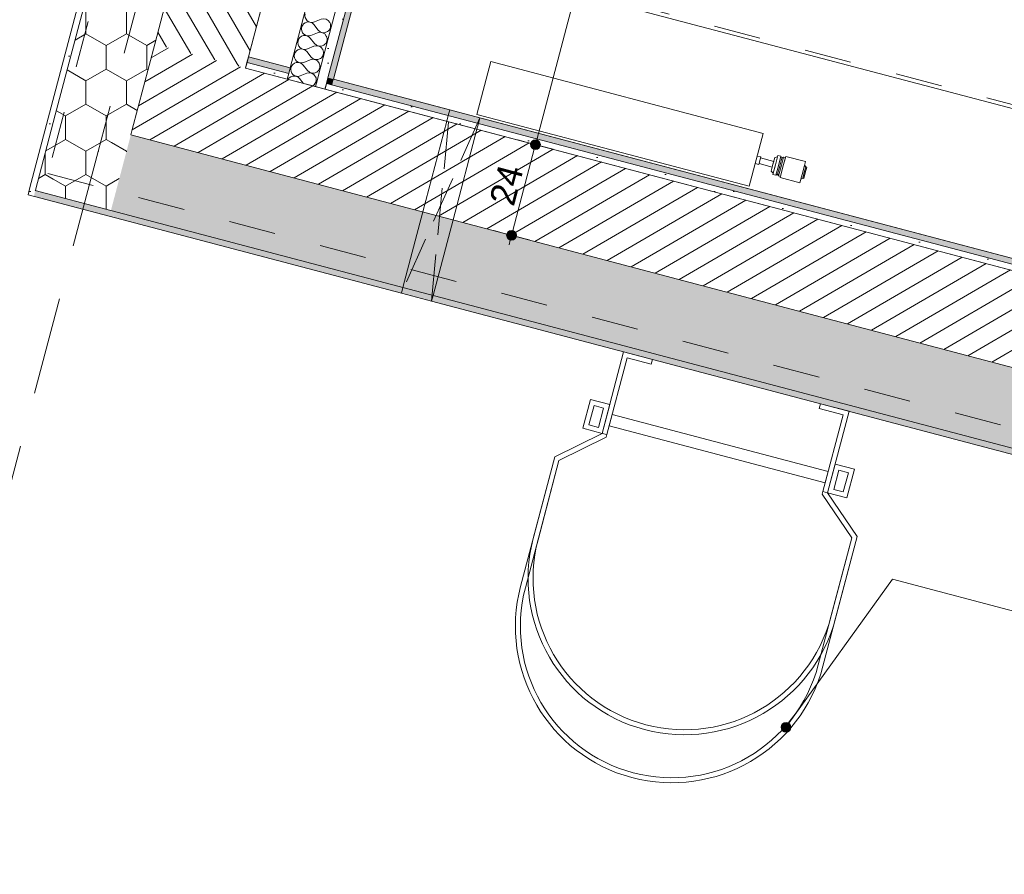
# Model space of a CAD drawing. Header units: millimetres. Extents: x -204291438 to 18864955, y -774833820 to 295284.
# Tile 53 of 87: x 92998 to 95517, y 2800 to 4986. Entities that reach past the tile are written whole.
import ezdxf
from ezdxf.enums import TextEntityAlignment as Align

# ---------------------------------------------------------------- set-up
doc = ezdxf.new("R2010")
doc.units = ezdxf.units.MM
doc.header["$MEASUREMENT"] = 0
for name, pattern in [('Krawędzie ukryte', [170, 120, -50]), ('Przerywana', [240, 120, -120]), ('Przerywana długa', [390, 250, -140])]:
    doc.linetypes.add(name, pattern=pattern)
for name, color, linetype in [('210-A Strefy', 7, 'Continuous'), ('213-A Wymiarowanie wewnętrzne', 7, 'Continuous'), ('231-A Ściany zewnętrzne', 7, 'Continuous'), ('297-A Opisy PW', 7, 'Continuous'), ('330-W Wyposażenie', 7, 'Continuous'), ('410-K Osie', 7, 'Continuous'), ('430-K Fundamenty', 7, 'Continuous'), ('460-K Stropy', 7, 'Continuous'), ('541-I CO grzejniki.2026.03.04', 7, 'Continuous')]:
    doc.layers.add(name, color=color, linetype=linetype)
doc.styles.add('STYL_AUTOMATYCZNY_3', font='arial.ttf')
doc.styles.add('STYL_AUTOMATYCZNY_4', font='arial.ttf')
doc.styles.add('STYL_AUTOMATYCZNY_7', font='ARIALN.TTF')
doc.dimstyles.new('STYL_AUTOMATYCZNY__3', dxfattribs={"dimtxt": 64.999998, "dimasz": 47.5, "dimexe": 0.18, "dimexo": 0.0625, "dimgap": 0, "dimtad": 1, "dimdec": 1, "dimlfac": 0.1, "dimzin": 0, "dimdsep": 46, "dimtxsty": 'STYL_AUTOMATYCZNY_4', "dimblk": 'ARROWHEAD_11', "dimblk1": 'ARROWHEAD_11', "dimblk2": 'ARROWHEAD_11', "dimcen": 0.09, "dimclrd": 30, "dimclre": 30, "dimclrt": 30, "dimazin": 0, "dimtfac": 1, "dimtdec": 4, "dimtmove": 0, "dimatfit": 3, "dimfxl": 0, "dimtolj": 1, "dimtzin": 0, "dimarcsym": 0})
pattern_1 = [(0, (0, 0), (0, 86.60254), [0, -50]), (0, (25, 43.3), (0, 86.60254), [0, -50])]
pattern_2 = [(90, (0, 0), (-103.92305, 0), [60, -120]), (90, (-51.96, 90), (-103.92305, 0), [60, -120]), (150, (-2e-14, 60), (51.96152, 90), [60, -120]), (150, (-103.92, 60), (51.96152, 90), [60, -120]), (210, (0, 0), (-51.96152, 90), [60, -120]), (210, (-103.92, -4e-14), (-51.96152, 90), [60, -120])]
pattern_3 = [(30.218034, (0, 0), (-22.648138, 38.88524), [])]
pattern_4 = [(0, (0, 0), (0, 37.5), [0, -37.5])]
pattern_5 = [(300.218034, (0, 0), (38.88524, 22.648138), [])]

# ---------------------------------------------------------------- blocks, each defined once
blk = doc.blocks.new('WC-M_0.6d_88_3', base_point=(95280.4, 6195.5))
at = {"layer": '210-A Strefy', "color": 254, "linetype": 'Continuous', "lineweight": 0, "true_color": 0xdfc8bd, "flags": 128}
blk.add_lwpolyline([(94371.5, 6995), (93801.2, 4834), (97538.2, 3847.9), (98108.4, 6008.9)], close=True, dxfattribs=at)
blk = doc.blocks.new('Strop_250_3', base_point=(93576, 4862.4))
at = {"layer": '460-K Stropy', "color": 7, "linetype": 'Continuous', "lineweight": 0, "flags": 128}
blk.add_lwpolyline([(93576, 4862.4), (108843.3, 833.7), (110005.5, 5238), (94738.2, 9266.6)], close=True, dxfattribs=at)
blk = doc.blocks.new('Strop_313_3', base_point=(93070.4, 4592.5))
at = {"layer": '430-K Fundamenty', "color": 254, "linetype": 'Przerywana', "lineweight": 0, "true_color": 0xcccccc, "flags": 128}
blk.add_lwpolyline([(93070.4, 4592.5), (155367.9, -11846.3), (156489.3, -7596.7), (155477.4, -7329.8), (155337.1, -7861.5), (155768.8, -7975.5), (155091.2, -10542.5), (153147.9, -10029.8), (153825.3, -7462.6), (153646.5, -7415.4), (154034.3, -5945.7), (152240.7, -5472.4), (152087.6, -6052.6), (153479.9, -6420), (152567.8, -9876.7), (139050.7, -6309.9), (138951.2, -6687), (125163.2, -3048.6), (125262.7, -2671.5), (108341.9, 1793.4), (108242.4, 1416.3), (107649, 1572.9), (93854.6, 5212.9), (94631.5, 8157.1), (94051.4, 8310.2)], close=True, dxfattribs=at)
blk = doc.blocks.new('Otwór_143_3')
at = {"layer": '231-A Ściany zewnętrzne', "color": 7, "linetype": 'Krawędzie ukryte', "lineweight": 0}
for p, q in [((94175.5, 4735.2), (93974.4, 4286.7)), ((94051.7, 4266.3), (94098.1, 4755.6))]:
    blk.add_line(p, q, dxfattribs=at)
at = {"layer": '231-A Ściany zewnętrzne', "color": 7, "linetype": 'Continuous', "lineweight": 0, "flags": 128}
for points in [[(94094.3, 4741.1), (94090.4, 4726.6)], [(94098.1, 4755.6), (94094.3, 4741.1)], [(94175.5, 4735.2), (94098.1, 4755.6)], [(94171.6, 4720.7), (94175.5, 4735.2)], [(94090.4, 4726.6), (94029.2, 4494.6)], [(94167.8, 4706.2), (94171.6, 4720.7)], [(94106.6, 4474.2), (94167.8, 4706.2)], [(94029.2, 4494.6), (93978.2, 4301.2)], [(94055.5, 4280.8), (94106.6, 4474.2)], [(93978.2, 4301.2), (93974.4, 4286.7)], [(93974.4, 4286.7), (94051.7, 4266.3)], [(94051.7, 4266.3), (94055.5, 4280.8)]]:
    blk.add_lwpolyline(points, dxfattribs=at)
blk = doc.blocks.new('Ściana_432_3', base_point=(108957.8, 679.4))
at = {"layer": '231-A Ściany zewnętrzne', "linetype": 'Continuous', "lineweight": 0, "true_color": 0x000000}
h = blk.add_hatch(dxfattribs=at)
h.set_pattern_fill('Bloczki_ceramiczne_0003', color=18, style=0, pattern_type=2)
h.set_pattern_definition(pattern_3)
h.paths.add_polyline_path([(93343.7, 4923.7), (93286.1, 4705.3), (93548.6, 4869.6)])
for points in [[(93690, 4863.3), (93583.5, 4891.4), (93579.6, 4876.9), (93686.2, 4848.8)], [(93801.2, 4834), (93786.7, 4837.8), (93782.9, 4823.3), (93797.4, 4819.5)], [(97538.2, 3847.9), (93801.2, 4834), (93797.4, 4819.5), (97534.4, 3833.4)]]:
    blk.add_hatch(color=18, dxfattribs=at).paths.add_polyline_path(points)
h = blk.add_hatch(dxfattribs=at)
h.set_pattern_fill('Bloczki_ceramiczne_0003', color=18, style=0, pattern_type=2)
h.set_pattern_definition(pattern_3)
h.paths.add_polyline_path([(93575.8, 4862.4), (93548.6, 4869.6), (93286.1, 4705.3), (93282.5, 4691.6), (93514.6, 4630.4)])
h = blk.add_hatch(dxfattribs=at)
h.set_pattern_fill('Bloczki_ceramiczne_0003', color=18, style=0, pattern_type=2)
h.set_pattern_definition(pattern_3)
h.paths.add_polyline_path([(93514.6, 4630.4), (98252.3, 3380.2), (98313.5, 3612.3), (93575.8, 4862.4)])
at = {"layer": '231-A Ściany zewnętrzne', "linetype": 'Continuous', "lineweight": 0}
h = blk.add_hatch(dxfattribs=at)
h.set_pattern_fill('Tynk_0003', color=1, style=0, pattern_type=2)
h.set_pattern_definition(pattern_1)
h.paths.add_polyline_path([(93686.2, 4848.8), (93579.6, 4876.9), (93575.8, 4862.4), (93682.4, 4834.3)])
h = blk.add_hatch(dxfattribs=at)
h.set_pattern_fill('Tynk_0003', color=1, style=0, pattern_type=2)
h.set_pattern_definition(pattern_1)
h.paths.add_polyline_path([(97548.9, 3829.6), (93782.9, 4823.3), (93779.1, 4808.8), (97545, 3815.1)])
at = {"layer": '231-A Ściany zewnętrzne', "linetype": 'Continuous', "lineweight": 0, "true_color": 0x000000}
h = blk.add_hatch(dxfattribs=at)
h.set_pattern_fill('Styropian_0003', color=18, style=0, pattern_type=2)
h.set_pattern_definition(pattern_2)
h.paths.add_polyline_path([(93089.1, 4742.6), (93038.4, 4550.2), (93269.6, 4695)])
h = blk.add_hatch(dxfattribs=at)
h.set_pattern_fill('Styropian_0003', color=18, style=0, pattern_type=2)
h.set_pattern_definition(pattern_2)
h.paths.add_polyline_path([(93282.5, 4691.6), (93269.6, 4695), (93038.4, 4550.2), (93038.1, 4549.3), (93231.5, 4498.2)])
h = blk.add_hatch(dxfattribs=at)
h.set_pattern_fill('Styropian_0003', color=18, style=0, pattern_type=2)
h.set_pattern_definition(pattern_2)
h.paths.add_polyline_path([(93231.5, 4498.2), (108876.1, 370), (108927.2, 563.4), (93282.5, 4691.6)])
h = blk.add_hatch(dxfattribs=at)
h.set_pattern_fill('Tynk_0003', color=18, style=0, pattern_type=2)
h.set_pattern_definition(pattern_1)
h.paths.add_polyline_path([(93023.6, 4553.1), (93019.8, 4538.6), (93037.2, 4549.5)])
h = blk.add_hatch(dxfattribs=at)
h.set_pattern_fill('Tynk_0003', color=18, style=0, pattern_type=2)
h.set_pattern_definition(pattern_1)
h.paths.add_polyline_path([(93037.2, 4549.5), (93019.8, 4538.6), (93034.3, 4534.8), (93038.1, 4549.3)])
h = blk.add_hatch(dxfattribs=at)
h.set_pattern_fill('Tynk_0003', color=18, style=0, pattern_type=2)
h.set_pattern_definition(pattern_1)
h.paths.add_polyline_path([(93034.3, 4534.8), (108872.3, 355.5), (108876.1, 370), (93038.1, 4549.3)])
at = {"layer": '231-A Ściany zewnętrzne', "color": 7, "linetype": 'Continuous', "lineweight": 0}
for p, q in [((93343.7, 4923.7), (93286.1, 4705.3)), ((93579.6, 4876.9), (93583.5, 4891.4)), ((93575.8, 4862.4), (93579.6, 4876.9)), ((93682.4, 4834.3), (93575.8, 4862.4)), ((93686.2, 4848.8), (93579.6, 4876.9)), ((93690, 4863.3), (93686.2, 4848.8)), ((93686.2, 4848.8), (93682.4, 4834.3)), ((93782.9, 4823.3), (93786.7, 4837.8)), ((93682.4, 4834.3), (93754.9, 4815.2)), ((93754.9, 4815.2), (93779.1, 4808.8)), ((93779.1, 4808.8), (93782.9, 4823.3)), ((97548.9, 3829.6), (93782.9, 4823.3)), ((97545, 3815.1), (93779.1, 4808.8)), ((93089.1, 4742.6), (93038.4, 4550.2)), ((93282.5, 4691.6), (93286.1, 4705.3)), ((93282.5, 4691.6), (93514.6, 4630.4)), ((93514.6, 4630.4), (98252.3, 3380.2)), ((93038.4, 4550.2), (93038.1, 4549.3)), ((93038.1, 4549.3), (93231.5, 4498.2)), ((93231.5, 4498.2), (108876.1, 370))]:
    blk.add_line(p, q, dxfattribs=at)
at = {"layer": '231-A Ściany zewnętrzne', "color": 7, "linetype": 'Continuous', "lineweight": 0, "flags": 128}
for points in [[(93690, 4863.3), (93583.5, 4891.4)], [(94098.1, 4755.6), (93801.2, 4834)], [(97538.2, 3847.9), (94175.5, 4735.2)], [(93019.8, 4538.6), (93023.6, 4553.1)], [(93019.8, 4538.6), (93974.4, 4286.7)], [(94051.7, 4266.3), (108872.3, 355.5)]]:
    blk.add_lwpolyline(points, dxfattribs=at)
blk = doc.blocks.new('*X2562')
at = {"layer": '231-A Ściany zewnętrzne', "color": 7, "linetype": 'Continuous', "lineweight": 0}
for p, q in [((93691.8, 4862.8), (93691.3, 4858.5)), ((93691.3, 4858.5), (93692.1, 4853.7)), ((93692.1, 4853.7), (93694.1, 4849.2)), ((93694.1, 4849.2), (93696.9, 4846)), ((93713.3, 4841.7), (93715.9, 4842.3)), ((93732.4, 4849), (93715.9, 4842.3)), ((93740.7, 4849.9), (93732.4, 4849)), ((93750.9, 4845.9), (93744.5, 4848.9)), ((93756.2, 4837.7), (93750.9, 4845.9)), ((93756.4, 4830.3), (93756.2, 4837.7))]:
    blk.add_line(p, q, dxfattribs=at)
blk = doc.blocks.new('*X2563')
at = {"layer": '231-A Ściany zewnętrzne', "color": 7, "linetype": 'Continuous', "lineweight": 0}
for p, q in [((93687.8, 4837.3), (93684.9, 4833.7)), ((93691.8, 4840.2), (93687.8, 4837.3)), ((93696.4, 4841.8), (93691.8, 4840.2)), ((93701.3, 4842.1), (93696.4, 4841.8)), ((93696.9, 4846), (93697.4, 4845.5)), ((93697.4, 4845.5), (93701.5, 4842.7)), ((93706.1, 4841.1), (93701.3, 4842.1)), ((93701.5, 4842.7), (93706.2, 4841.3)), ((93710.5, 4838.8), (93706.1, 4841.1)), ((93706.2, 4841.3), (93711.1, 4841.1)), ((93714, 4835.4), (93710.5, 4838.8)), ((93711.1, 4841.1), (93713.3, 4841.7)), ((93723.5, 4823.5), (93714, 4835.4)), ((93747.1, 4817.2), (93751.4, 4819.5)), ((93751.4, 4819.5), (93756.4, 4827.9)), ((93756.4, 4827.9), (93756.4, 4830.3))]:
    blk.add_line(p, q, dxfattribs=at)
blk = doc.blocks.new('*X2564')
at = {"layer": '231-A Ściany zewnętrzne', "color": 7, "linetype": 'Continuous', "lineweight": 0}
for p, q in [((93768.9, 4987.2), (93752.3, 4980.4)), ((93761.6, 4959.5), (93750.5, 4973.5)), ((93752.5, 4925), (93741.4, 4939)), ((93759.8, 4952.6), (93743.2, 4945.9)), ((93750.6, 4918.1), (93734.1, 4911.4)), ((93743.4, 4890.5), (93732.3, 4904.5)), ((93734.2, 4855.9), (93723.2, 4869.9)), ((93741.5, 4883.6), (93725, 4876.9))]:
    blk.add_line(p, q, dxfattribs=at)
for centre, start, end in [((93745.6, 4997), 165.218, 292.0879), ((93775.6, 4970.6), 218.3481, 112.0879), ((93736.5, 4962.5), 165.218, 292.0879), ((93736.5, 4962.5), 38.3481, 165.218), ((93727.4, 4927.9), 38.3481, 165.218), ((93766.5, 4936.1), 218.3481, 112.0879), ((93727.4, 4927.9), 165.218, 292.0879), ((93757.4, 4901.6), 218.3481, 112.0879), ((93718.3, 4893.4), 165.218, 292.0879), ((93718.3, 4893.4), 38.3481, 165.218), ((93709.2, 4858.9), 165.218, 167.0504), ((93709.2, 4858.9), 38.3481, 165.218), ((93748.2, 4867), 218.3481, 112.0879), ((93739.1, 4832.5), 60.6901, 89.746)]:
    blk.add_arc(centre, 17.9, start, end, dxfattribs=at)
blk = doc.blocks.new('Ściana_467_3', base_point=(94285.6, 7110.7))
at = {"layer": '231-A Ściany zewnętrzne', "linetype": 'Continuous', "lineweight": 0, "true_color": 0x000000}
h = blk.add_hatch(dxfattribs=at)
h.set_pattern_fill('Gips_0003', color=18, style=0, pattern_type=2)
h.set_pattern_definition(pattern_4)
h.paths.add_polyline_path([(94336.6, 7019.7), (93762.5, 4844.2), (93786.7, 4837.8), (94360, 7010.4), (94357.2, 7014.3)])
blk.add_hatch(color=18, dxfattribs=at).paths.add_polyline_path([(94356.9, 6998.8), (93786.7, 4837.8), (93801.2, 4834), (94371.5, 6995)])
h = blk.add_hatch(dxfattribs=at)
h.set_pattern_fill('Gips_0003', color=18, style=0, pattern_type=2)
h.set_pattern_definition(pattern_4)
h.paths.add_polyline_path([(93786.7, 4837.8), (93762.5, 4844.2), (93758.7, 4829.7), (93782.9, 4823.3)])
h = blk.add_hatch(dxfattribs=at)
h.set_pattern_fill('Gips_0003', color=18, style=0, pattern_type=2)
h.set_pattern_definition(pattern_4)
h.paths.add_polyline_path([(93782.9, 4823.3), (93758.7, 4829.7), (93754.9, 4815.2), (93779.1, 4808.8)])
at = {"layer": '231-A Ściany zewnętrzne', "color": 7, "linetype": 'Continuous', "lineweight": 0}
for p, q in [((94270.5, 7063), (93690, 4863.3)), ((93762.5, 4844.2), (94336.6, 7019.7)), ((93786.7, 4837.8), (94356.9, 6998.8)), ((93690, 4863.3), (93686.2, 4848.8)), ((93686.2, 4848.8), (93682.4, 4834.3)), ((93758.7, 4829.7), (93762.5, 4844.2)), ((93782.9, 4823.3), (93786.7, 4837.8)), ((93682.4, 4834.3), (93754.9, 4815.2)), ((93754.9, 4815.2), (93758.7, 4829.7)), ((93754.9, 4815.2), (93779.1, 4808.8)), ((93779.1, 4808.8), (93782.9, 4823.3))]:
    blk.add_line(p, q, dxfattribs=at)
at = {"layer": '231-A Ściany zewnętrzne', "color": 7, "linetype": 'Continuous', "lineweight": 0, "flags": 128}
for points in [[(94189.6, 7187.8), (93583.7, 4891.4)], [(93801.2, 4834), (94371.5, 6995)]]:
    blk.add_lwpolyline(points, dxfattribs=at)
at = {"layer": '231-A Ściany zewnętrzne', "color": 7, "lineweight": 0}
for name in ['*X2564', '*X2562', '*X2563']:
    blk.add_blockref(name, (0, 0), dxfattribs=at)
blk = doc.blocks.new('Ściana_468_3', base_point=(93429.2, 4777))
at = {"layer": '231-A Ściany zewnętrzne', "linetype": 'Continuous', "lineweight": 0, "true_color": 0x000000}
h = blk.add_hatch(dxfattribs=at)
h.set_pattern_fill('Tynk_0003', color=18, style=0, pattern_type=2)
h.set_pattern_definition(pattern_1)
h.paths.add_polyline_path([(93037.2, 4549.5), (93038.4, 4550.2), (93774.2, 7338.8), (93759.7, 7342.6), (93023.6, 4553.1)])
h = blk.add_hatch(dxfattribs=at)
h.set_pattern_fill('Styropian_0003', color=18, style=0, pattern_type=2)
h.set_pattern_definition(pattern_2)
h.paths.add_polyline_path([(93269.6, 4695), (93286.1, 4705.3), (93967.6, 7287.8), (93774.2, 7338.8), (93089.1, 4742.6)])
h = blk.add_hatch(dxfattribs=at)
h.set_pattern_fill('Bloczki_ceramiczne_0003', color=18, style=0, pattern_type=2)
h.set_pattern_definition(pattern_5)
h.paths.add_polyline_path([(93548.6, 4869.6), (93583.5, 4891.4), (94199.6, 7226.5), (93967.6, 7287.8), (93343.7, 4923.7)])
h = blk.add_hatch(dxfattribs=at)
h.set_pattern_fill('Bloczki_ceramiczne_0003', color=18, style=0, pattern_type=2)
h.set_pattern_definition(pattern_5)
h.paths.add_polyline_path([(93583.5, 4891.4), (93566, 4880.5), (93579.6, 4876.9)])
h = blk.add_hatch(dxfattribs=at)
h.set_pattern_fill('Bloczki_ceramiczne_0003', color=18, style=0, pattern_type=2)
h.set_pattern_definition(pattern_5)
h.paths.add_polyline_path([(93579.6, 4876.9), (93566, 4880.5), (93548.6, 4869.6), (93575.8, 4862.4)])
h = blk.add_hatch(dxfattribs=at)
h.set_pattern_fill('Styropian_0003', color=18, style=0, pattern_type=2)
h.set_pattern_definition(pattern_2)
h.paths.add_polyline_path([(93286.1, 4705.3), (93269.6, 4695), (93282.5, 4691.6)])
h = blk.add_hatch(dxfattribs=at)
h.set_pattern_fill('Tynk_0003', color=18, style=0, pattern_type=2)
h.set_pattern_definition(pattern_1)
h.paths.add_polyline_path([(93038.4, 4550.2), (93037.2, 4549.5), (93038.1, 4549.3)])
at = {"layer": '231-A Ściany zewnętrzne', "color": 7, "linetype": 'Continuous', "lineweight": 0}
for p, q in [((93774.2, 7338.8), (93089.1, 4742.6)), ((93967.6, 7287.8), (93343.7, 4923.7)), ((93343.7, 4923.7), (93286.1, 4705.3)), ((93579.6, 4876.9), (93583.5, 4891.4)), ((93575.8, 4862.4), (93579.6, 4876.9)), ((93089.1, 4742.6), (93038.4, 4550.2)), ((93282.5, 4691.6), (93286.1, 4705.3)), ((93038.4, 4550.2), (93038.1, 4549.3))]:
    blk.add_line(p, q, dxfattribs=at)
at = {"layer": '231-A Ściany zewnętrzne', "color": 7, "linetype": 'Continuous', "lineweight": 0, "flags": 128}
for points in [[(93759.7, 7342.6), (93023.6, 4553.1)], [(93583.5, 4891.4), (94199.6, 7226.5)]]:
    blk.add_lwpolyline(points, dxfattribs=at)
blk = doc.blocks.new('Drabina z zaplecznikiem 27[706]_3', base_point=(94831.4, 4060.5))
at = {"layer": '330-W Wyposażenie', "color": 7, "linetype": 'Continuous', "lineweight": 0}
for p, q in [((94467.2, 3999), (94454.2, 3949.9)), ((94491.7, 3992.6), (94467.2, 3999)), ((94478.8, 3943.4), (94491.7, 3992.6)), ((94454.2, 3949.9), (94478.8, 3943.4)), ((94487.8, 3927.9), (94366.9, 3867.9)), ((94487.8, 3927.9), (94366.9, 3867.9)), ((94377.5, 3858.5), (94498.5, 3918.5)), ((94377.5, 3858.5), (94498.5, 3918.5)), ((94500.1, 3924.7), (94487.8, 3927.9)), ((94500.1, 3924.7), (94487.8, 3927.9)), ((94498.5, 3918.5), (94500.1, 3924.7)), ((94498.5, 3918.5), (94500.1, 3924.7)), ((94366.9, 3867.9), (94279.4, 3536.3)), ((94291.7, 3533.1), (94377.5, 3858.5)), ((94366.9, 3867.9), (94311.8, 3659.1)), ((94324.1, 3655.9), (94377.5, 3858.5)), ((95080.4, 3784.7), (95093.3, 3833.8)), ((95093.3, 3833.8), (95117.9, 3827.3)), ((95117.9, 3827.3), (95104.9, 3778.2)), ((95052.6, 3778.9), (95051, 3772.7)), ((95052.6, 3778.9), (95051, 3772.7)), ((95064.9, 3775.6), (95052.6, 3778.9)), ((95064.9, 3775.6), (95052.6, 3778.9)), ((95104.9, 3778.2), (95080.4, 3784.7)), ((95051, 3772.7), (95126.5, 3660.9)), ((95051, 3772.7), (95126.5, 3660.9)), ((95140.4, 3663.8), (95064.9, 3775.6)), ((95140.4, 3663.8), (95064.9, 3775.6)), ((95126.5, 3660.9), (95040.6, 3335.5)), ((95052.9, 3332.2), (95140.4, 3663.8)), ((95126.5, 3660.9), (95073, 3458.3)), ((95085.3, 3455), (95140.4, 3663.8))]:
    blk.add_line(p, q, dxfattribs=at)
at = {"layer": '330-W Wyposażenie', "color": 7, "linetype": 'Continuous', "lineweight": 0, "flags": 128}
for points in [[(94613.3, 4104.9), (94551.9, 4121.2), (94500.1, 3924.7), (94487.8, 3927.9), (94542.9, 4136.7), (94616.6, 4117.2)], [(94507.3, 4001.6), (94487.8, 3927.9), (94438.7, 3940.9), (94458.1, 4014.6)], [(95052.6, 3778.9), (95104.4, 3975.4), (95043, 3991.6), (95046.3, 4003.8), (95119.9, 3984.4), (95064.9, 3775.6)], [(95066.1, 3830.2), (95058.5, 3801.2), (94506, 3947), (94513.6, 3976)], [(95084.3, 3849.3), (95133.4, 3836.4), (95114, 3762.7), (95064.9, 3775.6)]]:
    blk.add_lwpolyline(points, close=True, dxfattribs=at)
at = {"layer": '330-W Wyposażenie', "color": 7, "linetype": 'Continuous', "lineweight": 0}
for centre, radius in [((94698.6, 3557.1), 400), ((94698.6, 3557.1), 387.3), ((94666.2, 3434.3), 400), ((94666.2, 3434.3), 387.3)]:
    blk.add_arc(centre, radius, 165.2179, 345.2179, dxfattribs=at)
blk = doc.blocks.new('*D5624')
at = {"layer": '213-A Wymiarowanie wewnętrzne', "linetype": 'Continuous', "lineweight": 200}
for points in [[(128856.4, 16963.2), (128857.4, 16958.4), (128860.1, 16954.4), (128864.1, 16951.6), (128868.9, 16950.7), (128873.7, 16951.6), (128877.8, 16954.4), (128880.5, 16958.4), (128881.4, 16963.2), (128880.5, 16968), (128877.8, 16972), (128873.7, 16974.7), (128868.9, 16975.7), (128864.1, 16974.7), (128860.1, 16972), (128857.4, 16968)], [(124889, 1927.8), (124889.9, 1923.1), (124892.6, 1919), (124896.7, 1916.3), (124901.5, 1915.3), (124906.2, 1916.3), (124910.3, 1919), (124913, 1923.1), (124914, 1927.8), (124913, 1932.6), (124910.3, 1936.7), (124906.2, 1939.4), (124901.5, 1940.3), (124896.7, 1939.4), (124892.6, 1936.7), (124889.9, 1932.6)]]:
    blk.add_hatch(color=30, dxfattribs=at).paths.add_polyline_path(points)
at = {"layer": '213-A Wymiarowanie wewnętrzne', "color": 30, "linetype": 'Continuous', "lineweight": 0}
for p, q in [((128865.7, 16951.1), (124904.7, 1939.9)), ((128823.6, 16975.2), (128856.8, 16966.4)), ((128881, 16960), (128914.2, 16951.2)), ((124856.1, 1939.8), (124889.4, 1931)), ((124898.3, 1915.8), (124895.1, 1903.7)), ((124913.6, 1924.7), (124946.8, 1915.9))]:
    blk.add_line(p, q, dxfattribs=at)
for centre in [(128868.9, 16963.2), (124901.5, 1927.8)]:
    blk.add_circle(centre, 12.5, dxfattribs=at)
at = {"layer": '213-A Wymiarowanie wewnętrzne', "color": 30, "lineweight": 200, "insert": (126844.2, 9341), "char_height": 65, "attachment_point": 7, "rotation": 75.218, "style": 'STYL_AUTOMATYCZNY_4'}
blk.add_mtext('\\A1;{\\pql;\\fArial|b0|i0|c238|p0;\\W1.000000;1\xa0555}', dxfattribs=at)
blk = doc.blocks.new('ARROWHEAD_11')
at = {"color": 0, "linetype": 'Continuous', "lineweight": 0}
blk.add_line((0, 0), (-1, 0), dxfattribs=at)
at = {"color": 0, "linetype": 'Continuous', "lineweight": 0, "const_width": 0.25, "flags": 128}
blk.add_lwpolyline([(-0.125, 0, 1), (0.125, 0, 1)], format="xyb", close=True, dxfattribs=at)
blk = doc.blocks.new('*D5629')
at = {"layer": '213-A Wymiarowanie wewnętrzne', "linetype": 'Continuous', "lineweight": 200}
for points in [[(146339.1, 12350), (146340, 12345.2), (146342.7, 12341.1), (146346.8, 12338.4), (146351.6, 12337.5), (146356.3, 12338.4), (146360.4, 12341.1), (146363.1, 12345.2), (146364.1, 12350), (146363.1, 12354.8), (146360.4, 12358.8), (146356.3, 12361.5), (146351.6, 12362.5), (146346.8, 12361.5), (146342.7, 12358.8), (146340, 12354.8)], [(142371.6, -2685.4), (142372.6, -2690.2), (142375.3, -2694.2), (142379.3, -2696.9), (142384.1, -2697.9), (142388.9, -2696.9), (142392.9, -2694.2), (142395.7, -2690.2), (142396.6, -2685.4), (142395.7, -2680.6), (142392.9, -2676.5), (142388.9, -2673.8), (142384.1, -2672.9), (142379.3, -2673.8), (142375.3, -2676.5), (142372.6, -2680.6)]]:
    blk.add_hatch(color=30, dxfattribs=at).paths.add_polyline_path(points)
at = {"layer": '213-A Wymiarowanie wewnętrzne', "color": 30, "linetype": 'Continuous', "lineweight": 0}
for p, q in [((146306.2, 12361.9), (146339.5, 12353.2)), ((146348.4, 12337.9), (142387.3, -2673.3)), ((142338.8, -2673.4), (142372, -2682.2)), ((142396.2, -2688.6), (142429.4, -2697.3)), ((142380.9, -2697.5), (142377.7, -2709.6))]:
    blk.add_line(p, q, dxfattribs=at)
blk.add_circle((142384.1, -2685.4), 12.5, dxfattribs=at)
at = {"layer": '213-A Wymiarowanie wewnętrzne', "color": 30, "lineweight": 200, "insert": (144326.8, 4727.8), "char_height": 65, "attachment_point": 7, "rotation": 75.218, "style": 'STYL_AUTOMATYCZNY_4'}
blk.add_mtext('\\A1;{\\pql;\\fArial|b0|i0|c238|p0;\\W1.000000;1\xa0555}', dxfattribs=at)
blk = doc.blocks.new('*D6364')
at = {"layer": '213-A Wymiarowanie wewnętrzne', "linetype": 'Continuous', "lineweight": 200}
for points in [[(128856.4, 16963.2), (128857.4, 16958.4), (128860.1, 16954.4), (128864.1, 16951.6), (128868.9, 16950.7), (128873.7, 16951.6), (128877.8, 16954.4), (128880.5, 16958.4), (128881.4, 16963.2), (128880.5, 16968), (128877.8, 16972), (128873.7, 16974.7), (128868.9, 16975.7), (128864.1, 16974.7), (128860.1, 16972), (128857.4, 16968)], [(124889, 1927.8), (124889.9, 1923.1), (124892.6, 1919), (124896.7, 1916.3), (124901.5, 1915.3), (124906.2, 1916.3), (124910.3, 1919), (124913, 1923.1), (124914, 1927.8), (124913, 1932.6), (124910.3, 1936.7), (124906.2, 1939.4), (124901.5, 1940.3), (124896.7, 1939.4), (124892.6, 1936.7), (124889.9, 1932.6)]]:
    blk.add_hatch(color=30, dxfattribs=at).paths.add_polyline_path(points)
at = {"layer": '213-A Wymiarowanie wewnętrzne', "color": 30, "linetype": 'Continuous', "lineweight": 0}
for p, q in [((128865.7, 16951.1), (124904.7, 1939.9)), ((128823.6, 16975.2), (128856.8, 16966.4)), ((128881, 16960), (128914.2, 16951.2)), ((124856.1, 1939.8), (124889.4, 1931)), ((124898.3, 1915.8), (124895.1, 1903.7)), ((124913.6, 1924.7), (124946.8, 1915.9))]:
    blk.add_line(p, q, dxfattribs=at)
for centre in [(128868.9, 16963.2), (124901.5, 1927.8)]:
    blk.add_circle(centre, 12.5, dxfattribs=at)
at = {"layer": '213-A Wymiarowanie wewnętrzne', "color": 30, "lineweight": 200, "insert": (126844.2, 9341), "char_height": 65, "attachment_point": 7, "rotation": 75.218, "style": 'STYL_AUTOMATYCZNY_4'}
blk.add_mtext('\\A1;{\\pql;\\fArial|b0|i0|c238|p0;\\W1.000000;1\xa0555}', dxfattribs=at)
blk = doc.blocks.new('*D6369')
at = {"layer": '213-A Wymiarowanie wewnętrzne', "linetype": 'Continuous', "lineweight": 200}
for points in [[(146339.1, 12350), (146340, 12345.2), (146342.7, 12341.1), (146346.8, 12338.4), (146351.6, 12337.5), (146356.3, 12338.4), (146360.4, 12341.1), (146363.1, 12345.2), (146364.1, 12350), (146363.1, 12354.8), (146360.4, 12358.8), (146356.3, 12361.5), (146351.6, 12362.5), (146346.8, 12361.5), (146342.7, 12358.8), (146340, 12354.8)], [(142371.6, -2685.4), (142372.6, -2690.2), (142375.3, -2694.2), (142379.3, -2696.9), (142384.1, -2697.9), (142388.9, -2696.9), (142392.9, -2694.2), (142395.7, -2690.2), (142396.6, -2685.4), (142395.7, -2680.6), (142392.9, -2676.5), (142388.9, -2673.8), (142384.1, -2672.9), (142379.3, -2673.8), (142375.3, -2676.5), (142372.6, -2680.6)]]:
    blk.add_hatch(color=30, dxfattribs=at).paths.add_polyline_path(points)
at = {"layer": '213-A Wymiarowanie wewnętrzne', "color": 30, "linetype": 'Continuous', "lineweight": 0}
for p, q in [((146306.2, 12361.9), (146339.5, 12353.2)), ((146348.4, 12337.9), (142387.3, -2673.3)), ((142338.8, -2673.4), (142372, -2682.2)), ((142396.2, -2688.6), (142429.4, -2697.3)), ((142380.9, -2697.5), (142377.7, -2709.6))]:
    blk.add_line(p, q, dxfattribs=at)
blk.add_circle((142384.1, -2685.4), 12.5, dxfattribs=at)
at = {"layer": '213-A Wymiarowanie wewnętrzne', "color": 30, "lineweight": 200, "insert": (144326.8, 4727.8), "char_height": 65, "attachment_point": 7, "rotation": 75.218, "style": 'STYL_AUTOMATYCZNY_4'}
blk.add_mtext('\\A1;{\\pql;\\fArial|b0|i0|c238|p0;\\W1.000000;1\xa0555}', dxfattribs=at)
blk = doc.blocks.new('*D6901')
at = {"layer": '213-A Wymiarowanie wewnętrzne', "linetype": 'Continuous', "lineweight": 200}
for points in [[(94305, 4666.7), (94305.9, 4661.9), (94308.6, 4657.9), (94312.7, 4655.2), (94317.5, 4654.2), (94322.3, 4655.2), (94326.3, 4657.9), (94329, 4661.9), (94330, 4666.7), (94329, 4671.5), (94326.3, 4675.6), (94322.3, 4678.3), (94317.5, 4679.2), (94312.7, 4678.3), (94308.6, 4675.6), (94305.9, 4671.5)], [(94243.7, 4434.7), (94244.7, 4429.9), (94247.4, 4425.8), (94251.5, 4423.1), (94256.2, 4422.2), (94261, 4423.1), (94265.1, 4425.8), (94267.8, 4429.9), (94268.7, 4434.7), (94267.8, 4439.5), (94265.1, 4443.5), (94261, 4446.2), (94256.2, 4447.2), (94251.5, 4446.2), (94247.4, 4443.5), (94244.7, 4439.5)]]:
    blk.add_hatch(color=30, dxfattribs=at).paths.add_polyline_path(points)
at = {"layer": '213-A Wymiarowanie wewnętrzne', "color": 30, "linetype": 'Continuous', "lineweight": 0}
for p, q in [((94259.4, 4446.8), (94314.3, 4654.6)), ((94244.2, 4437.9), (94210.9, 4446.6)), ((94249.9, 4410.5), (94253, 4422.6)), ((94301.6, 4422.7), (94268.3, 4431.5))]:
    blk.add_line(p, q, dxfattribs=at)
blk.add_circle((94256.2, 4434.7), 12.5, dxfattribs=at)
at = {"layer": '213-A Wymiarowanie wewnętrzne', "color": 30, "lineweight": 200, "insert": (94261.6, 4506.1), "char_height": 65, "attachment_point": 7, "rotation": 75.218, "style": 'STYL_AUTOMATYCZNY_4'}
blk.add_mtext('\\A1;{\\pql;\\fArial|b0|i0|c238|p0;\\W1.000000;24}', dxfattribs=at)
blk = doc.blocks.new('*D6902')
at = {"layer": '213-A Wymiarowanie wewnętrzne', "linetype": 'Continuous', "lineweight": 200}
for points in [[(94886.7, 6871.3), (94887.6, 6866.5), (94890.4, 6862.4), (94894.4, 6859.7), (94899.2, 6858.8), (94904, 6859.7), (94908, 6862.4), (94910.7, 6866.5), (94911.7, 6871.3), (94910.7, 6876.1), (94908, 6880.1), (94904, 6882.8), (94899.2, 6883.8), (94894.4, 6882.8), (94890.4, 6880.1), (94887.6, 6876.1)], [(94305, 4666.7), (94305.9, 4661.9), (94308.6, 4657.9), (94312.7, 4655.2), (94317.5, 4654.2), (94322.3, 4655.2), (94326.3, 4657.9), (94329, 4661.9), (94330, 4666.7), (94329, 4671.5), (94326.3, 4675.6), (94322.3, 4678.3), (94317.5, 4679.2), (94312.7, 4678.3), (94308.6, 4675.6), (94305.9, 4671.5)]]:
    blk.add_hatch(color=30, dxfattribs=at).paths.add_polyline_path(points)
at = {"layer": '213-A Wymiarowanie wewnętrzne', "color": 30, "linetype": 'Continuous', "lineweight": 0}
for p, q in [((94887.1, 6874.5), (94853.9, 6883.2)), ((94320.7, 4678.8), (94896, 6859.2)), ((94944.5, 6859.3), (94911.3, 6868.1)), ((94305.4, 4669.9), (94272.1, 4678.7)), ((94362.8, 4654.8), (94329.6, 4663.5))]:
    blk.add_line(p, q, dxfattribs=at)
for centre in [(94899.2, 6871.3), (94317.5, 4666.7)]:
    blk.add_circle(centre, 12.5, dxfattribs=at)
at = {"layer": '213-A Wymiarowanie wewnętrzne', "color": 30, "lineweight": 200, "insert": (94576.8, 5700.4), "char_height": 65, "attachment_point": 7, "rotation": 75.218, "style": 'STYL_AUTOMATYCZNY_4'}
blk.add_mtext('\\A1;{\\pql;\\fArial|b0|i0|c238|p0;\\W1.000000;228}', dxfattribs=at)
blk = doc.blocks.new('*D6908')
at = {"layer": '213-A Wymiarowanie wewnętrzne', "linetype": 'Continuous', "lineweight": 200}
for points in [[(93868.6, 5195.6), (93869.6, 5190.8), (93872.3, 5186.7), (93876.3, 5184), (93881.1, 5183.1), (93885.9, 5184), (93889.9, 5186.7), (93892.7, 5190.8), (93893.6, 5195.6), (93892.7, 5200.3), (93889.9, 5204.4), (93885.9, 5207.1), (93881.1, 5208.1), (93876.3, 5207.1), (93872.3, 5204.4), (93869.6, 5200.3)], [(97634.6, 4201.8), (97635.6, 4197), (97638.3, 4193), (97642.3, 4190.3), (97647.1, 4189.3), (97651.9, 4190.3), (97655.9, 4193), (97658.7, 4197), (97659.6, 4201.8), (97658.7, 4206.6), (97655.9, 4210.7), (97651.9, 4213.4), (97647.1, 4214.3), (97642.3, 4213.4), (97638.3, 4210.7), (97635.6, 4206.6)]]:
    blk.add_hatch(color=30, dxfattribs=at).paths.add_polyline_path(points)
at = {"layer": '213-A Wymiarowanie wewnętrzne', "color": 30, "linetype": 'Continuous', "lineweight": 0}
for p, q in [((93893.2, 5192.4), (97635, 4205)), ((97650.3, 4213.9), (97659.1, 4247.1))]:
    blk.add_line(p, q, dxfattribs=at)
blk.add_circle((97647.1, 4201.8), 12.5, dxfattribs=at)
at = {"layer": '213-A Wymiarowanie wewnętrzne', "color": 30, "lineweight": 200, "insert": (95659.6, 4739.7), "char_height": 65, "attachment_point": 7, "rotation": 345.218, "style": 'STYL_AUTOMATYCZNY_4'}
blk.add_mtext('\\A1;{\\pql;\\fArial|b0|i0|c238|p0;\\W1.000000;389,5}', dxfattribs=at)
blk = doc.blocks.new('Etykieta_315_3', base_point=(94958.4, 3176.2))
at = {"layer": '297-A Opisy PW', "linetype": 'Continuous', "lineweight": 0, "true_color": 0x000000}
blk.add_hatch(color=18, dxfattribs=at).paths.add_polyline_path([(94945.9, 3176.2), (94946.9, 3171.4), (94949.6, 3167.4), (94953.6, 3164.7), (94958.4, 3163.7), (94963.2, 3164.7), (94967.3, 3167.4), (94970, 3171.4), (94970.9, 3176.2), (94970, 3181), (94967.3, 3185.1), (94963.2, 3187.8), (94958.4, 3188.7), (94953.6, 3187.8), (94949.6, 3185.1), (94946.9, 3181)])
at = {"layer": '297-A Opisy PW', "color": 7, "linetype": 'Continuous', "lineweight": 0}
for p, q in [((94965.7, 3186.4), (95230.8, 3555.2)), ((95230.8, 3555.2), (95714.2, 3427.6)), ((95714.2, 3427.6), (96410.4, 3243.9))]:
    blk.add_line(p, q, dxfattribs=at)
blk.add_circle((94958.4, 3176.2), 12.5, dxfattribs=at)
at = {"layer": '297-A Opisy PW', "color": 7, "lineweight": 0, "insert": (95731.9, 3455.3), "char_height": 77.175, "attachment_point": 7, "rotation": 345.2179, "style": 'STYL_AUTOMATYCZNY_3'}
blk.add_mtext('\\A1;{\\pql;\\fArial|b0|i0|c238|p0;\\W1.000000;Drabina DR.0\\fArial|b0|i0|c238|p0;\\W1.000000;2}', dxfattribs=at)
blk = doc.blocks.new('Standardowy znacznik osi[739]_3', base_point=(114990.6, 87232.1))
at = {"layer": '410-K Osie', "color": 5, "linetype": 'Przerywana długa', "lineweight": 0}
for p, q in [((114225.2, 84331.4), (93199.1, 4649.3)), ((93199.1, 4649.3), (92433.7, 1748.6))]:
    blk.add_line(p, q, dxfattribs=at)
blk.add_point((93199.1, 4649.3), dxfattribs=at)
blk.add_point((93199.1, 4649.3), dxfattribs=at)
at = {"layer": '410-K Osie', "color": 7, "lineweight": 0, "style": 'STYL_AUTOMATYCZNY_7'}
for tag, p in [('AC_MarkerText_1_0', (115043.5, 87401.7)), ('AC_MarkerText_1_1', (92422.8, 1676.5))]:
    blk.add_attdef(tag, text='', height=100, rotation=345.218, dxfattribs=at).set_placement(p, align=Align.TOP_CENTER)

msp = doc.modelspace()

# ---------------------------------------------------------------- linework, layer by layer
at = {"layer": '210-A Strefy', "color": 252, "linetype": 'Continuous', "lineweight": 0, "flags": 128}
msp.add_lwpolyline([(94371.45, 6995.01), (93801.16, 4834), (97538.2, 3847.89), (98108.44, 6008.92)], close=True, dxfattribs=at)
at = {"layer": '541-I CO grzejniki.2026.03.04', "color": 8, "linetype": 'Continuous', "lineweight": 0}
for p, q in [((94203.55, 4879.19), (94167.83, 4743.82)), ((94167.83, 4743.82), (94203.55, 4879.19)), ((94899.72, 4695.49), (94203.55, 4879.19)), ((94203.55, 4879.19), (94899.72, 4695.49)), ((94167.83, 4743.82), (94864, 4560.12)), ((94864, 4560.12), (94167.83, 4743.82)), ((94864, 4560.12), (94899.72, 4695.49)), ((94899.72, 4695.49), (94864, 4560.12)), ((94884.41, 4637.47), (94879.31, 4618.13)), ((94879.31, 4618.13), (94884.41, 4637.47)), ((94893.89, 4634.97), (94884.41, 4637.47)), ((94884.41, 4637.47), (94893.89, 4634.97)), ((94893.89, 4634.97), (94888.79, 4615.63)), ((94888.79, 4615.63), (94893.89, 4634.97)), ((94936.8, 4635.69), (94929.67, 4633.75)), ((94937.6, 4638.72), (94931.22, 4614.55)), ((94936.8, 4635.69), (94931.22, 4614.55)), ((94945.22, 4636.71), (94937.6, 4638.72)), ((94945.22, 4636.71), (94938.84, 4612.54)), ((94947.74, 4632.39), (94945.22, 4636.71)), ((94952.06, 4634.91), (94945.68, 4610.73)), ((94952.06, 4634.91), (94947.74, 4632.39)), ((94957.66, 4636.53), (94950.51, 4609.46)), ((94956.89, 4633.63), (94952.06, 4634.91)), ((95008.42, 4623.14), (94957.66, 4636.53)), ((94879.31, 4618.13), (94888.79, 4615.63)), ((94879.31, 4618.13), (94888.79, 4615.63)), ((94891.34, 4625.3), (94889.43, 4618.05)), ((94889.43, 4618.05), (94923.18, 4609.15)), ((94893.25, 4632.55), (94891.34, 4625.3)), ((94927, 4623.65), (94893.25, 4632.55)), ((94925.03, 4616.18), (94920.4, 4598.61)), ((94923.18, 4609.15), (94925.09, 4616.4)), ((94931.22, 4614.55), (94924.85, 4590.37)), ((94929.67, 4633.75), (94925.03, 4616.18)), ((94925.09, 4616.4), (94927, 4623.65)), ((94931.22, 4614.55), (94925.64, 4593.4)), ((94938.84, 4612.54), (94932.46, 4588.36)), ((94942.26, 4611.63), (94936.78, 4590.88)), ((94945.68, 4610.73), (94939.3, 4586.56)), ((94947.74, 4632.39), (94942.26, 4611.63)), ((94950.51, 4609.46), (94943.37, 4582.38)), ((94950.51, 4609.46), (94944.14, 4585.28)), ((94956.89, 4633.63), (94950.51, 4609.46)), ((95008.42, 4623.14), (95001.28, 4596.06)), ((95006.09, 4614.29), (95001.28, 4596.06)), ((95008.82, 4609.58), (95005, 4595.08)), ((95008.82, 4609.58), (95006.09, 4614.29)), ((95011.33, 4608.92), (95008.82, 4609.58)), ((94920.4, 4598.61), (94925.64, 4593.4)), ((94924.85, 4590.37), (94932.46, 4588.36)), ((94932.46, 4588.36), (94936.78, 4590.88)), ((94936.78, 4590.88), (94939.3, 4586.56)), ((94939.3, 4586.56), (94944.14, 4585.28)), ((95001.28, 4596.06), (94994.13, 4568.99)), ((95001.28, 4596.06), (94996.47, 4577.84)), ((95005, 4595.08), (95001.17, 4580.58)), ((95003.68, 4579.92), (95007.5, 4594.42)), ((95007.5, 4594.42), (95011.33, 4608.92)), ((94943.37, 4582.38), (94994.13, 4568.99)), ((94996.47, 4577.84), (95001.17, 4580.58)), ((95001.17, 4580.58), (95003.68, 4579.92))]:
    msp.add_line(p, q, dxfattribs=at)

# ---------------------------------------------------------------- block references
at = {"layer": '210-A Strefy', "color": 7, "linetype": 'Continuous', "lineweight": 0}
msp.add_blockref('WC-M_0.6d_88_3', (95280.39, 6195.45), dxfattribs=at)
at = {"layer": '231-A Ściany zewnętrzne', "color": 7, "lineweight": 0}
for name, p in [('Ściana_468_3', (93429.15, 4777.03)), ('Ściana_467_3', (94285.64, 7110.74)), ('Ściana_432_3', (108957.78, 679.41))]:
    msp.add_blockref(name, p, dxfattribs=at)
at = {"layer": '231-A Ściany zewnętrzne', "color": 7, "linetype": 'Continuous', "lineweight": 0}
msp.add_blockref('Otwór_143_3', (0, 0), dxfattribs=at)
at = {"layer": '297-A Opisy PW', "color": 7, "linetype": 'Continuous', "lineweight": 0}
msp.add_blockref('Etykieta_315_3', (94958.42, 3176.22), dxfattribs=at)
at = {"layer": '330-W Wyposażenie', "color": 7, "linetype": 'Continuous', "lineweight": 0}
msp.add_blockref('Drabina z zaplecznikiem 27[706]_3', (94831.42, 4060.54), dxfattribs=at)
at = {"layer": '410-K Osie', "color": 5, "linetype": 'Continuous', "lineweight": 0}
msp.add_blockref('Standardowy znacznik osi[739]_3', (114990.6, 87232.11), dxfattribs=at)
at = {"layer": '430-K Fundamenty', "color": 254, "linetype": 'Przerywana', "lineweight": 0, "true_color": 0xcccccc}
msp.add_blockref('Strop_313_3', (93070.35, 4592.46), dxfattribs=at)
at = {"layer": '460-K Stropy', "color": 7, "linetype": 'Continuous', "lineweight": 0}
msp.add_blockref('Strop_250_3', (93576, 4862.38), dxfattribs=at)

# ---------------------------------------------------------------- dimensions: what is measured, and where the dimension line sits
at = {"layer": '213-A Wymiarowanie wewnętrzne', "color": 30, "linetype": 'Continuous', "lineweight": 200}
for base, p1, p2, angle, picture, middle, turn in [((124901.47, 1927.84), (51809.1, 37297.33), (47938.32, 22236.47), 255.21803, '*D5624', (126841.19, 9457.09), 75.21803), ((142384.1, -2685.39), (51809.1, 37297.33), (47938.32, 22236.47), 255.21803, '*D5629', (144323.82, 4843.87), 75.21803), ((124901.47, 1927.84), (51809.1, 37297.33), (47938.32, 22236.47), 255.21803, '*D6364', (126841.19, 9457.09), 75.21803), ((142384.1, -2685.39), (51809.1, 37297.33), (47938.32, 22236.47), 255.21803, '*D6369', (144323.82, 4843.87), 75.21803), ((94899.19, 6871.27), (101282.1, 2828.94), (96248.61, 6515.19), 75.21803, '*D6902', (94564.3, 5780.45), 75.21803), ((97647.1, 4201.81), (94069.91, 5911.07), (97835.91, 4917.32), 345.21803, '*D6908', (95773.15, 4743.36), 345.21803), ((94317.47, 4666.73), (101104.83, 2627.5), (101282.1, 2828.94), 75.21803, '*D6901', (94242.83, 4562.2), 75.21803)]:
    dim = msp.add_linear_dim(base=base, p1=p1, p2=p2, angle=angle, dimstyle='STYL_AUTOMATYCZNY__3', dxfattribs=at)
    dim.commit()
    dim.dimension.update_dxf_attribs({"geometry": picture, "text_midpoint": middle, "dimtype": 160, "text_rotation": turn})

doc.saveas('drawing.dxf')
